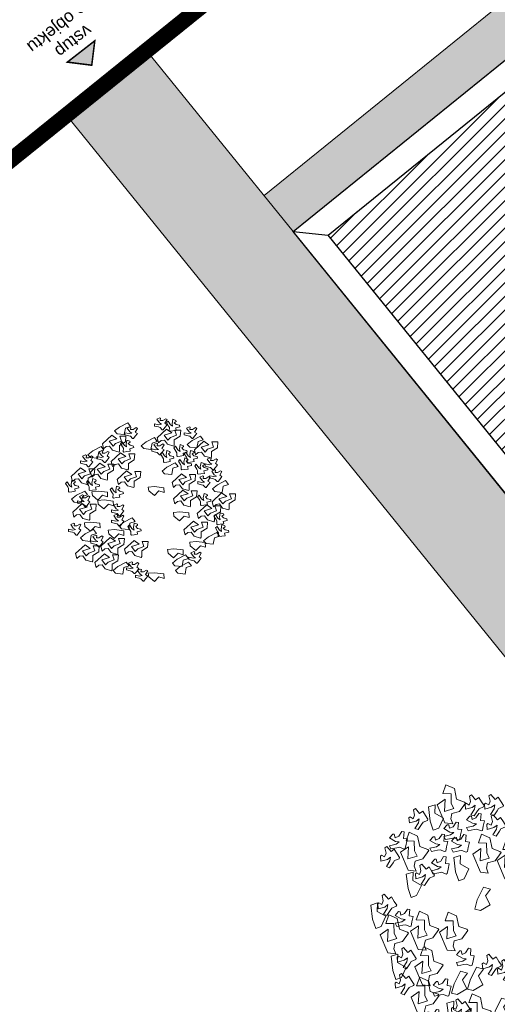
# Model space of a CAD drawing. Header units: millimetres. Extents: x 399756 to 681636, y -205891 to -101508.
# Tile 25 of 33: x 586839 to 596110, y -171884 to -152770. Entities that reach past the tile are written whole.
import ezdxf

# ---------------------------------------------------------------- set-up
doc = ezdxf.new("R2010")
doc.units = ezdxf.units.MM
doc.header["$LTSCALE"] = 10
doc.header["$MEASUREMENT"] = 0
doc.linetypes.add('DASHEDX2', pattern=[38.1, 25.4, -12.7])
for name, color, linetype, lineweight in [('A-znacky', 7, 'Continuous', 9), ('A7_Srafy', 8, 'Continuous', 9), ('A_TENKA', 7, 'Continuous', 5), ('stromy', 7, 'Continuous', 5), ('tenka', 7, 'Continuous', 15)]:
    doc.layers.add(name, color=color, linetype=linetype, lineweight=lineweight)
doc.layers.add('A3_Konstrukcie_Hrana', color=7, linetype='Continuous')
doc.layers.add('N_ZELEN', color=7, linetype='Continuous')
doc.styles.add('ARIAL', font='arial.ttf')

# ---------------------------------------------------------------- blocks, each defined once
blk = doc.blocks.new('fdhng')
at = {"layer": 'stromy'}
for p, q in [((523066.2, -980142.8), (523050.1, -980150.2)), ((523070.8, -980145.3), (523066.2, -980142.8)), ((523068.5, -980157.6), (523070.8, -980145.3)), ((523098.4, -980147.7), (523082.3, -980157.6)), ((523105.3, -980152.6), (523098.4, -980147.7)), ((522848.8, -980192.5), (522893.4, -980169.5)), ((522893.4, -980169.5), (522908.7, -980189.7)), ((523038.6, -980174.8), (523038.6, -980187.1)), ((523061.6, -980179.8), (523038.6, -980174.8)), ((523050.1, -980150.2), (523063.9, -980169.9)), ((523075.4, -980177.3), (523061.6, -980179.8)), ((523063.9, -980169.9), (523075.4, -980177.3)), ((523082.3, -980157.6), (523068.5, -980157.6)), ((523093.8, -980172.4), (523105.3, -980152.6)), ((523105.3, -980179.8), (523093.8, -980172.4)), ((523093.8, -980194.5), (523105.3, -980179.8)), ((523111.1, -980160.1), (523102.4, -980168.8)), ((523102.4, -980168.8), (523113.6, -980186.9)), ((523123.9, -980179.8), (523111.1, -980160.1)), ((523135.4, -980187.9), (523123.9, -980179.8)), ((523136.7, -980150.8), (523132.5, -980174.5)), ((523132.5, -980174.5), (523135.4, -980187.9)), ((523153.3, -980157), (523136.7, -980150.8)), ((523144.5, -980169), (523154.8, -980162)), ((523154.2, -980178.8), (523144.5, -980169)), ((523154.8, -980162), (523153.3, -980157)), ((523172.6, -980183.2), (523154.2, -980178.8)), ((522822.7, -980213.7), (522848.8, -980192.5)), ((522835.9, -980228.9), (522822.7, -980213.7)), ((522880.8, -980198.6), (522874.9, -980232.9)), ((522908.7, -980189.7), (522880.8, -980198.6)), ((522906.2, -980190.8), (522890.1, -980198.2)), ((522890.1, -980198.2), (522903.9, -980217.9)), ((522910.8, -980193.3), (522906.2, -980190.8)), ((522908.5, -980205.6), (522910.8, -980193.3)), ((522922.3, -980205.6), (522908.5, -980205.6)), ((522938.4, -980195.7), (522922.3, -980205.6)), ((522933.8, -980220.4), (522945.3, -980200.6)), ((522945.3, -980200.6), (522938.4, -980195.7)), ((523038.6, -980187.1), (523059.3, -980192.1)), ((523052.7, -980250.9), (523103.3, -980204.1)), ((523059.3, -980192.1), (523068.5, -980194.5)), ((523068.5, -980194.5), (523080, -980206.9)), ((523080, -980206.9), (523084.6, -980206.9)), ((523084.6, -980206.9), (523093.8, -980194.5)), ((523103.3, -980204.1), (523130.9, -980223.8)), ((523113.6, -980186.9), (523118.3, -980195.2)), ((523118.3, -980195.2), (523117.7, -980212)), ((523117.7, -980212), (523121, -980215.3)), ((523121, -980215.3), (523136.2, -980213)), ((523136.2, -980213), (523154.8, -980210.7)), ((523156.2, -980236.1), (523147, -980209)), ((523147, -980209), (523179.2, -980209)), ((523151.9, -980197.4), (523174, -980191.5)), ((523154.8, -980210.7), (523151.9, -980197.4)), ((523174, -980191.5), (523172.6, -980183.2)), ((523179.2, -980209), (523176.9, -980241)), ((523226.2, -980190.8), (523210.1, -980198.2)), ((523210.1, -980198.2), (523223.9, -980217.9)), ((523230.8, -980193.3), (523226.2, -980190.8)), ((523228.5, -980205.6), (523230.8, -980193.3)), ((523242.3, -980205.6), (523228.5, -980205.6)), ((523258.4, -980195.7), (523242.3, -980205.6)), ((523253.8, -980220.4), (523265.3, -980200.6)), ((523265.3, -980200.6), (523258.4, -980195.7)), ((522756.7, -980282.9), (522807.3, -980236.1)), ((522807.3, -980236.1), (522834.9, -980255.8)), ((522874.9, -980232.9), (522835.9, -980228.9)), ((522860.2, -980268.1), (522851, -980241)), ((522851, -980241), (522883.2, -980241)), ((522878.6, -980222.8), (522878.6, -980235.1)), ((522901.6, -980227.8), (522878.6, -980222.8)), ((522878.6, -980235.1), (522899.3, -980240.1)), ((522883.2, -980241), (522880.9, -980273)), ((522899.3, -980240.1), (522908.5, -980242.5)), ((522915.4, -980225.3), (522901.6, -980227.8)), ((522903.9, -980217.9), (522915.4, -980225.3)), ((522908.5, -980242.5), (522920, -980254.9)), ((522924.6, -980254.9), (522933.8, -980242.5)), ((522945.3, -980227.8), (522933.8, -980220.4)), ((522933.8, -980242.5), (522945.3, -980227.8)), ((522992.8, -980272.5), (523037.4, -980249.5)), ((523037.4, -980249.5), (523052.7, -980269.7)), ((523059.6, -980278), (523052.7, -980250.9)), ((523130.9, -980223.8), (523089.5, -980236.1)), ((523089.5, -980236.1), (523110.2, -980263.2)), ((523110.2, -980263.2), (523124, -980248.4)), ((523124, -980248.4), (523156.2, -980236.1)), ((523176.9, -980241), (523144.7, -980260.7)), ((523198.6, -980222.8), (523198.6, -980235.1)), ((523221.6, -980227.8), (523198.6, -980222.8)), ((523198.6, -980235.1), (523219.3, -980240.1)), ((523219.3, -980240.1), (523228.5, -980242.5)), ((523235.4, -980225.3), (523221.6, -980227.8)), ((523223.9, -980217.9), (523235.4, -980225.3)), ((523228.5, -980242.5), (523240, -980254.9)), ((523240.8, -980264.5), (523285.4, -980241.5)), ((523244.6, -980254.9), (523253.8, -980242.5)), ((523265.3, -980227.8), (523253.8, -980220.4)), ((523253.8, -980242.5), (523265.3, -980227.8)), ((523285.4, -980241.5), (523300.7, -980261.7)), ((522763.6, -980310), (522756.7, -980282.9)), ((522834.9, -980255.8), (522793.5, -980268.1)), ((522793.5, -980268.1), (522814.2, -980295.2)), ((522814.2, -980295.2), (522828, -980280.4)), ((522828, -980280.4), (522860.2, -980268.1)), ((522880.9, -980273), (522848.7, -980292.7)), ((522863.1, -980272.1), (522854.4, -980280.8)), ((522854.4, -980280.8), (522865.6, -980298.9)), ((522875.9, -980291.8), (522863.1, -980272.1)), ((522888.7, -980262.8), (522884.5, -980286.5)), ((522884.5, -980286.5), (522887.4, -980299.9)), ((522905.3, -980269), (522888.7, -980262.8)), ((522896.5, -980281), (522906.8, -980274)), ((522906.2, -980290.8), (522896.5, -980281)), ((522906.8, -980274), (522905.3, -980269)), ((522920, -980254.9), (522924.6, -980254.9)), ((522966.7, -980293.7), (522992.8, -980272.5)), ((523024.8, -980278.6), (523018.9, -980312.9)), ((523052.7, -980269.7), (523024.8, -980278.6)), ((523050.2, -980278.8), (523034.1, -980286.2)), ((523034.1, -980286.2), (523047.9, -980305.9)), ((523054.8, -980281.3), (523050.2, -980278.8)), ((523052.5, -980293.6), (523054.8, -980281.3)), ((523073.4, -980265.6), (523059.6, -980278)), ((523082.4, -980283.7), (523066.3, -980293.6)), ((523091.8, -980263.2), (523073.4, -980265.6)), ((523089.3, -980288.6), (523082.4, -980283.7)), ((523107.9, -980285.4), (523091.8, -980263.2)), ((523142.4, -980295.2), (523107.9, -980285.4)), ((523144.7, -980260.7), (523144.7, -980290.3)), ((523214.7, -980285.7), (523240.8, -980264.5)), ((523227.9, -980300.9), (523214.7, -980285.7)), ((523240, -980254.9), (523244.6, -980254.9)), ((523252.7, -980314.9), (523303.3, -980268.1)), ((523272.8, -980270.6), (523266.9, -980304.9)), ((523300.7, -980261.7), (523272.8, -980270.6)), ((523303.3, -980268.1), (523330.9, -980287.8)), ((523356.2, -980300.1), (523347, -980273)), ((523347, -980273), (523379.2, -980273)), ((523379.2, -980273), (523376.9, -980305)), ((522678.7, -980341.7), (522704.8, -980320.5)), ((522704.8, -980320.5), (522749.4, -980297.5)), ((522764.7, -980317.7), (522736.8, -980326.6)), ((522754.2, -980318.8), (522738.1, -980326.2)), ((522749.4, -980297.5), (522764.7, -980317.7)), ((522758.8, -980321.3), (522754.2, -980318.8)), ((522777.4, -980297.6), (522763.6, -980310)), ((522795.8, -980295.2), (522777.4, -980297.6)), ((522811.9, -980317.4), (522795.8, -980295.2)), ((522846.4, -980327.2), (522811.9, -980317.4)), ((522848.7, -980292.7), (522848.7, -980322.3)), ((522865.6, -980298.9), (522870.3, -980307.2)), ((522870.3, -980307.2), (522869.7, -980324)), ((522887.4, -980299.9), (522875.9, -980291.8)), ((522903.9, -980309.4), (522926, -980303.5)), ((522906.8, -980322.7), (522903.9, -980309.4)), ((522924.6, -980295.2), (522906.2, -980290.8)), ((522926, -980303.5), (522924.6, -980295.2)), ((522979.9, -980308.9), (522966.7, -980293.7)), ((523018.9, -980312.9), (522979.9, -980308.9)), ((523022.6, -980310.8), (523022.6, -980323.1)), ((523045.6, -980315.8), (523022.6, -980310.8)), ((523059.4, -980313.3), (523045.6, -980315.8)), ((523047.9, -980305.9), (523059.4, -980313.3)), ((523066.3, -980293.6), (523052.5, -980293.6)), ((523077.8, -980308.4), (523089.3, -980288.6)), ((523089.3, -980315.8), (523077.8, -980308.4)), ((523077.8, -980330.5), (523089.3, -980315.8)), ((523104.7, -980318.8), (523100.5, -980342.5)), ((523121.3, -980325), (523104.7, -980318.8)), ((523144.7, -980290.3), (523142.4, -980295.2)), ((523151.1, -980296.1), (523142.4, -980304.8)), ((523142.4, -980304.8), (523153.6, -980322.9)), ((523163.9, -980315.8), (523151.1, -980296.1)), ((523175.4, -980323.9), (523163.9, -980315.8)), ((523176.7, -980286.8), (523172.5, -980310.5)), ((523172.5, -980310.5), (523175.4, -980323.9)), ((523193.3, -980293), (523176.7, -980286.8)), ((523184.5, -980305), (523194.8, -980298)), ((523194.2, -980314.8), (523184.5, -980305)), ((523194.8, -980298), (523193.3, -980293)), ((523212.6, -980319.2), (523194.2, -980314.8)), ((523214, -980327.5), (523212.6, -980319.2)), ((523266.9, -980304.9), (523227.9, -980300.9)), ((523232.7, -980318.8), (523228.5, -980342.5)), ((523249.3, -980325), (523232.7, -980318.8)), ((523259.6, -980342), (523252.7, -980314.9)), ((523330.9, -980287.8), (523289.5, -980300.1)), ((523289.5, -980300.1), (523310.2, -980327.2)), ((523310.2, -980327.2), (523324, -980312.4)), ((523324, -980312.4), (523356.2, -980300.1)), ((523376.9, -980305), (523344.7, -980324.7)), ((522666.2, -980342.8), (522650.1, -980350.2)), ((522650.1, -980350.2), (522663.9, -980369.9)), ((522670.8, -980345.3), (522666.2, -980342.8)), ((522668.5, -980357.6), (522670.8, -980345.3)), ((522691.9, -980356.9), (522678.7, -980341.7)), ((522698.4, -980347.7), (522682.3, -980357.6)), ((522693.8, -980372.4), (522705.3, -980352.6)), ((522705.3, -980352.6), (522698.4, -980347.7)), ((522726.6, -980350.8), (522726.6, -980363.1)), ((522749.6, -980355.8), (522726.6, -980350.8)), ((522736.8, -980326.6), (522730.9, -980360.9)), ((522738.1, -980326.2), (522751.9, -980345.9)), ((522763.4, -980353.3), (522749.6, -980355.8)), ((522751.9, -980345.9), (522763.4, -980353.3)), ((522756.5, -980333.6), (522758.8, -980321.3)), ((522770.3, -980333.6), (522756.5, -980333.6)), ((522786.4, -980323.7), (522770.3, -980333.6)), ((522781.8, -980348.4), (522793.3, -980328.6)), ((522793.3, -980355.8), (522781.8, -980348.4)), ((522793.3, -980328.6), (522786.4, -980323.7)), ((522804.7, -980378.9), (522855.3, -980332.1)), ((522882.9, -980351.8), (522841.5, -980364.1)), ((522848.7, -980322.3), (522846.4, -980327.2)), ((522855.3, -980332.1), (522882.9, -980351.8)), ((522869.7, -980324), (522873, -980327.3)), ((522873, -980327.3), (522888.2, -980325)), ((522888.2, -980325), (522906.8, -980322.7)), ((522908.2, -980364.1), (522899, -980337)), ((522899, -980337), (522931.2, -980337)), ((522931.2, -980337), (522928.9, -980369)), ((523022.6, -980323.1), (523043.3, -980328.1)), ((523043.3, -980328.1), (523052.5, -980330.5)), ((523052.5, -980330.5), (523064, -980342.9)), ((523064, -980342.9), (523068.6, -980342.9)), ((523068.6, -980342.9), (523077.8, -980330.5)), ((523079.1, -980328.1), (523070.4, -980336.8)), ((523070.4, -980336.8), (523081.6, -980354.9)), ((523091.9, -980347.8), (523079.1, -980328.1)), ((523081.6, -980354.9), (523086.3, -980363.2)), ((523103.4, -980355.9), (523091.9, -980347.8)), ((523100.5, -980342.5), (523103.4, -980355.9)), ((523112.5, -980337), (523122.8, -980330)), ((523122.2, -980346.8), (523112.5, -980337)), ((523122.8, -980330), (523121.3, -980325)), ((523140.6, -980351.2), (523122.2, -980346.8)), ((523142, -980359.5), (523140.6, -980351.2)), ((523153.6, -980322.9), (523158.3, -980331.2)), ((523158.3, -980331.2), (523157.7, -980348)), ((523157.7, -980348), (523161, -980351.3)), ((523161, -980351.3), (523176.2, -980349)), ((523176.2, -980349), (523194.8, -980346.7)), ((523191.9, -980333.4), (523214, -980327.5)), ((523194.8, -980346.7), (523191.9, -980333.4)), ((523207.1, -980328.1), (523198.4, -980336.8)), ((523198.4, -980336.8), (523209.6, -980354.9)), ((523219.9, -980347.8), (523207.1, -980328.1)), ((523209.6, -980354.9), (523214.3, -980363.2)), ((523231.4, -980355.9), (523219.9, -980347.8)), ((523228.5, -980342.5), (523231.4, -980355.9)), ((523240.5, -980337), (523250.8, -980330)), ((523250.2, -980346.8), (523240.5, -980337)), ((523250.8, -980330), (523249.3, -980325)), ((523268.6, -980351.2), (523250.2, -980346.8)), ((523273.4, -980329.6), (523259.6, -980342)), ((523270, -980359.5), (523268.6, -980351.2)), ((523291.8, -980327.2), (523273.4, -980329.6)), ((523307.9, -980349.4), (523291.8, -980327.2)), ((523342.4, -980359.2), (523307.9, -980349.4)), ((523344.7, -980354.3), (523342.4, -980359.2)), ((523344.7, -980324.7), (523344.7, -980354.3)), ((522638.6, -980374.8), (522638.6, -980387.1)), ((522661.6, -980379.8), (522638.6, -980374.8)), ((522638.6, -980387.1), (522659.3, -980392.1)), ((522675.4, -980377.3), (522661.6, -980379.8)), ((522663.9, -980369.9), (522675.4, -980377.3)), ((522682.3, -980357.6), (522668.5, -980357.6)), ((522730.9, -980360.9), (522691.9, -980356.9)), ((522692.7, -980434.9), (522743.3, -980388.1)), ((522705.3, -980379.8), (522693.8, -980372.4)), ((522693.8, -980394.5), (522705.3, -980379.8)), ((522726.6, -980363.1), (522747.3, -980368.1)), ((522743.3, -980388.1), (522770.9, -980407.8)), ((522747.3, -980368.1), (522756.5, -980370.5)), ((522756.5, -980370.5), (522768, -980382.9)), ((522768, -980382.9), (522772.6, -980382.9)), ((522772.6, -980382.9), (522781.8, -980370.5)), ((522781.8, -980370.5), (522793.3, -980355.8)), ((522811.6, -980406), (522804.7, -980378.9)), ((522841.5, -980364.1), (522862.2, -980391.2)), ((522862.2, -980391.2), (522876, -980376.4)), ((522876, -980376.4), (522908.2, -980364.1)), ((522928.9, -980369), (522896.7, -980388.7)), ((522896.7, -980388.7), (522896.7, -980418.3)), ((523086.3, -980363.2), (523085.7, -980380)), ((523085.7, -980380), (523089, -980383.3)), ((523089, -980383.3), (523104.2, -980381)), ((523104.2, -980381), (523122.8, -980378.7)), ((523104.8, -980408.5), (523149.4, -980385.5)), ((523119.9, -980365.4), (523142, -980359.5)), ((523122.8, -980378.7), (523119.9, -980365.4)), ((523149.4, -980385.5), (523164.7, -980405.7)), ((523175.1, -980368.1), (523166.4, -980376.8)), ((523166.4, -980376.8), (523177.6, -980394.9)), ((523187.9, -980387.8), (523175.1, -980368.1)), ((523199.4, -980395.9), (523187.9, -980387.8)), ((523200.7, -980358.8), (523196.5, -980382.5)), ((523196.5, -980382.5), (523199.4, -980395.9)), ((523217.3, -980365), (523200.7, -980358.8)), ((523208.5, -980377), (523218.8, -980370)), ((523218.2, -980386.8), (523208.5, -980377)), ((523214.3, -980363.2), (523213.7, -980380)), ((523213.7, -980380), (523217, -980383.3)), ((523217, -980383.3), (523232.2, -980381)), ((523218.8, -980370), (523217.3, -980365)), ((523236.6, -980391.2), (523218.2, -980386.8)), ((523232.2, -980381), (523250.8, -980378.7)), ((523247.9, -980365.4), (523270, -980359.5)), ((523250.8, -980378.7), (523247.9, -980365.4)), ((523288.7, -980382.8), (523284.5, -980406.5)), ((523305.3, -980389), (523288.7, -980382.8)), ((523306.8, -980394), (523305.3, -980389)), ((523338.2, -980358.8), (523322.1, -980366.2)), ((523322.1, -980366.2), (523335.9, -980385.9)), ((523335.9, -980385.9), (523347.4, -980393.3)), ((523342.8, -980361.3), (523338.2, -980358.8)), ((523340.5, -980373.6), (523342.8, -980361.3)), ((523354.3, -980373.6), (523340.5, -980373.6)), ((523370.4, -980363.7), (523354.3, -980373.6)), ((523365.8, -980388.4), (523377.3, -980368.6)), ((523377.3, -980395.8), (523365.8, -980388.4)), ((523377.3, -980368.6), (523370.4, -980363.7)), ((522588.7, -980458.9), (522639.3, -980412.1)), ((522639.3, -980412.1), (522666.9, -980431.8)), ((522659.3, -980392.1), (522668.5, -980394.5)), ((522668.5, -980394.5), (522680, -980406.9)), ((522680, -980406.9), (522684.6, -980406.9)), ((522692.2, -980444.1), (522683, -980417)), ((522683, -980417), (522715.2, -980417)), ((522684.6, -980406.9), (522693.8, -980394.5)), ((522715.2, -980417), (522712.9, -980449)), ((522770.9, -980407.8), (522729.5, -980420.1)), ((522729.5, -980420.1), (522750.2, -980447.2)), ((522764, -980432.4), (522796.2, -980420.1)), ((522796.2, -980420.1), (522787, -980393)), ((522787, -980393), (522819.2, -980393)), ((522825.4, -980393.6), (522811.6, -980406)), ((522819.2, -980393), (522816.9, -980425)), ((522843.8, -980391.2), (522825.4, -980393.6)), ((522859.9, -980413.4), (522843.8, -980391.2)), ((522894.4, -980423.2), (522859.9, -980413.4)), ((522896.7, -980418.3), (522894.4, -980423.2)), ((523078.7, -980429.7), (523104.8, -980408.5)), ((523136.8, -980414.6), (523130.9, -980448.9)), ((523164.7, -980405.7), (523136.8, -980414.6)), ((523177.6, -980394.9), (523182.3, -980403.2)), ((523182.3, -980403.2), (523181.7, -980420)), ((523181.7, -980420), (523185, -980423.3)), ((523185, -980423.3), (523200.2, -980421)), ((523200.2, -980421), (523218.8, -980418.7)), ((523215.9, -980405.4), (523238, -980399.5)), ((523218.8, -980418.7), (523215.9, -980405.4)), ((523238, -980399.5), (523236.6, -980391.2)), ((523263.1, -980392.1), (523254.4, -980400.8)), ((523254.4, -980400.8), (523265.6, -980418.9)), ((523275.9, -980411.8), (523263.1, -980392.1)), ((523265.6, -980418.9), (523270.3, -980427.2)), ((523287.4, -980419.9), (523275.9, -980411.8)), ((523284.5, -980406.5), (523287.4, -980419.9)), ((523296.5, -980401), (523306.8, -980394)), ((523306.2, -980410.8), (523296.5, -980401)), ((523303.9, -980429.4), (523326, -980423.5)), ((523324.6, -980415.2), (523306.2, -980410.8)), ((523310.6, -980390.8), (523310.6, -980403.1)), ((523333.6, -980395.8), (523310.6, -980390.8)), ((523310.6, -980403.1), (523331.3, -980408.1)), ((523326, -980423.5), (523324.6, -980415.2)), ((523331.3, -980408.1), (523340.5, -980410.5)), ((523347.4, -980393.3), (523333.6, -980395.8)), ((523340.5, -980410.5), (523352, -980422.9)), ((523362.2, -980422.8), (523346.1, -980430.2)), ((523352, -980422.9), (523356.6, -980422.9)), ((523356.6, -980422.9), (523365.8, -980410.5)), ((523366.8, -980425.3), (523362.2, -980422.8)), ((523365.8, -980410.5), (523377.3, -980395.8)), ((522595.6, -980486), (522588.7, -980458.9)), ((522666.9, -980431.8), (522625.5, -980444.1)), ((522625.5, -980444.1), (522646.2, -980471.2)), ((522646.2, -980471.2), (522660, -980456.4)), ((522660, -980456.4), (522692.2, -980444.1)), ((522712.9, -980449), (522680.7, -980468.7)), ((522699.6, -980462), (522692.7, -980434.9)), ((522713.4, -980449.6), (522699.6, -980462)), ((522731.8, -980447.2), (522713.4, -980449.6)), ((522747.9, -980469.4), (522731.8, -980447.2)), ((522750.2, -980447.2), (522764, -980432.4)), ((522816.9, -980425), (522784.7, -980444.7)), ((522784.7, -980444.7), (522784.7, -980474.3)), ((522836.7, -980474.9), (522887.3, -980428.1)), ((522914.9, -980447.8), (522873.5, -980460.1)), ((522887.3, -980428.1), (522914.9, -980447.8)), ((522940.2, -980460.1), (522931, -980433)), ((522931, -980433), (522963.2, -980433)), ((522963.2, -980433), (522960.9, -980465)), ((523091.9, -980444.9), (523078.7, -980429.7)), ((523130.9, -980448.9), (523091.9, -980444.9)), ((523132.7, -980490.9), (523183.3, -980444.1)), ((523183.3, -980444.1), (523210.9, -980463.8)), ((523236.2, -980476.1), (523227, -980449)), ((523227, -980449), (523259.2, -980449)), ((523259.2, -980449), (523256.9, -980481)), ((523270.3, -980427.2), (523269.7, -980444)), ((523269.7, -980444), (523273, -980447.3)), ((523273, -980447.3), (523288.2, -980445)), ((523298.2, -980454.8), (523282.1, -980462.2)), ((523288.2, -980445), (523306.8, -980442.7)), ((523302.8, -980457.3), (523298.2, -980454.8)), ((523300.5, -980469.6), (523302.8, -980457.3)), ((523306.8, -980442.7), (523303.9, -980429.4)), ((523334.6, -980454.8), (523334.6, -980467.1)), ((523357.6, -980459.8), (523334.6, -980454.8)), ((523346.1, -980430.2), (523359.9, -980449.9)), ((523371.4, -980457.3), (523357.6, -980459.8)), ((523359.9, -980449.9), (523371.4, -980457.3)), ((523364.5, -980437.6), (523366.8, -980425.3)), ((523378.3, -980437.6), (523364.5, -980437.6)), ((523394.4, -980427.7), (523378.3, -980437.6)), ((523389.8, -980452.4), (523401.3, -980432.6)), ((523401.3, -980459.8), (523389.8, -980452.4)), ((523401.3, -980432.6), (523394.4, -980427.7)), ((522567.1, -980488.1), (522558.4, -980496.8)), ((522579.9, -980507.8), (522567.1, -980488.1)), ((522592.7, -980478.8), (522588.5, -980502.5)), ((522609.3, -980485), (522592.7, -980478.8)), ((522609.4, -980473.6), (522595.6, -980486)), ((522600.5, -980497), (522610.8, -980490)), ((522610.8, -980490), (522609.3, -980485)), ((522627.8, -980471.2), (522609.4, -980473.6)), ((522643.9, -980493.4), (522627.8, -980471.2)), ((522678.4, -980503.2), (522643.9, -980493.4)), ((522679.1, -980480.1), (522670.4, -980488.8)), ((522670.4, -980488.8), (522681.6, -980506.9)), ((522691.9, -980499.8), (522679.1, -980480.1)), ((522680.7, -980468.7), (522680.7, -980498.3)), ((522704.7, -980470.8), (522700.5, -980494.5)), ((522721.3, -980477), (522704.7, -980470.8)), ((522712.5, -980489), (522722.8, -980482)), ((522722.2, -980498.8), (522712.5, -980489)), ((522722.8, -980482), (522721.3, -980477)), ((522782.4, -980479.2), (522747.9, -980469.4)), ((522784.7, -980474.3), (522782.4, -980479.2)), ((522843.6, -980502), (522836.7, -980474.9)), ((522857.4, -980489.6), (522843.6, -980502)), ((522875.8, -980487.2), (522857.4, -980489.6)), ((522873.5, -980460.1), (522894.2, -980487.2)), ((522891.9, -980509.4), (522875.8, -980487.2)), ((522894.2, -980487.2), (522908, -980472.4)), ((522908, -980472.4), (522940.2, -980460.1)), ((522960.9, -980465), (522928.7, -980484.7)), ((522928.7, -980484.7), (522928.7, -980514.3)), ((523139.6, -980518), (523132.7, -980490.9)), ((523210.9, -980463.8), (523169.5, -980476.1)), ((523169.5, -980476.1), (523190.2, -980503.2)), ((523190.2, -980503.2), (523204, -980488.4)), ((523204, -980488.4), (523236.2, -980476.1)), ((523256.9, -980481), (523224.7, -980500.7)), ((523270.6, -980486.8), (523270.6, -980499.1)), ((523293.6, -980491.8), (523270.6, -980486.8)), ((523282.1, -980462.2), (523295.9, -980481.9)), ((523307.4, -980489.3), (523293.6, -980491.8)), ((523295.9, -980481.9), (523307.4, -980489.3)), ((523314.3, -980469.6), (523300.5, -980469.6)), ((523330.4, -980459.7), (523314.3, -980469.6)), ((523325.8, -980484.4), (523337.3, -980464.6)), ((523337.3, -980491.8), (523325.8, -980484.4)), ((523325.8, -980506.5), (523337.3, -980491.8)), ((523337.3, -980464.6), (523330.4, -980459.7)), ((523334.6, -980467.1), (523355.3, -980472.1)), ((523355.3, -980472.1), (523364.5, -980474.5)), ((523364.5, -980474.5), (523376, -980486.9)), ((523376, -980486.9), (523380.6, -980486.9)), ((523376.8, -980504.5), (523421.4, -980481.5)), ((523380.6, -980486.9), (523389.8, -980474.5)), ((523389.8, -980474.5), (523401.3, -980459.8)), ((523421.4, -980481.5), (523436.7, -980501.7)), ((522558.4, -980496.8), (522569.6, -980514.9)), ((522569.6, -980514.9), (522574.3, -980523.2)), ((522574.3, -980523.2), (522573.7, -980540)), ((522591.4, -980515.9), (522579.9, -980507.8)), ((522588.5, -980502.5), (522591.4, -980515.9)), ((522610.2, -980506.8), (522600.5, -980497)), ((522607.9, -980525.4), (522630, -980519.5)), ((522610.8, -980538.7), (522607.9, -980525.4)), ((522628.6, -980511.2), (522610.2, -980506.8)), ((522630, -980519.5), (522628.6, -980511.2)), ((522680.7, -980498.3), (522678.4, -980503.2)), ((522681.6, -980506.9), (522686.3, -980515.2)), ((522686.3, -980515.2), (522685.7, -980532)), ((522703.4, -980507.9), (522691.9, -980499.8)), ((522700.5, -980494.5), (522703.4, -980507.9)), ((522719.9, -980517.4), (522742, -980511.5)), ((522722.8, -980530.7), (522719.9, -980517.4)), ((522740.6, -980503.2), (522722.2, -980498.8)), ((522742, -980511.5), (522740.6, -980503.2)), ((522807.1, -980520.1), (522798.4, -980528.8)), ((522819.9, -980539.8), (522807.1, -980520.1)), ((522832.7, -980510.8), (522828.5, -980534.5)), ((522849.3, -980517), (522832.7, -980510.8)), ((522840.5, -980529), (522850.8, -980522)), ((522850.8, -980522), (522849.3, -980517)), ((522926.4, -980519.2), (522891.9, -980509.4)), ((522928.7, -980514.3), (522926.4, -980519.2)), ((523004.4, -980517), (523037.8, -980513.8)), ((523006.9, -980537), (523004.4, -980517)), ((523037.8, -980513.8), (523087.7, -980519.4)), ((523087.7, -980519.4), (523089.2, -980544.8)), ((523153.4, -980505.6), (523139.6, -980518)), ((523171.8, -980503.2), (523153.4, -980505.6)), ((523187.9, -980525.4), (523171.8, -980503.2)), ((523222.4, -980535.2), (523187.9, -980525.4)), ((523224.7, -980500.7), (523224.7, -980530.3)), ((523270.6, -980499.1), (523291.3, -980504.1)), ((523291.3, -980504.1), (523300.5, -980506.5)), ((523300.5, -980506.5), (523312, -980518.9)), ((523312, -980518.9), (523316.6, -980518.9)), ((523316.6, -980518.9), (523325.8, -980506.5)), ((523350.7, -980525.7), (523376.8, -980504.5)), ((523363.9, -980540.9), (523350.7, -980525.7)), ((523408.8, -980510.6), (523402.9, -980544.9)), ((523436.7, -980501.7), (523408.8, -980510.6)), ((522573.7, -980540), (522577, -980543.3)), ((522577, -980543.3), (522592.2, -980541)), ((522590.7, -980581.7), (522616.8, -980560.5)), ((522592.2, -980541), (522610.8, -980538.7)), ((522616.8, -980560.5), (522661.4, -980537.5)), ((522650.2, -980558.8), (522634.1, -980566.2)), ((522676.7, -980557.7), (522648.8, -980566.6)), ((522654.8, -980561.3), (522650.2, -980558.8)), ((522652.5, -980573.6), (522654.8, -980561.3)), ((522661.4, -980537.5), (522676.7, -980557.7)), ((522685.7, -980532), (522689, -980535.3)), ((522689, -980535.3), (522704.2, -980533)), ((522700.4, -980541), (522733.8, -980537.8)), ((522702.9, -980561), (522700.4, -980541)), ((522733.1, -980585.9), (522702.9, -980561)), ((522704.2, -980533), (522722.8, -980530.7)), ((522757.1, -980560.6), (522733.1, -980585.9)), ((522733.8, -980537.8), (522783.7, -980543.4)), ((522785.2, -980568.8), (522757.1, -980560.6)), ((522783.7, -980543.4), (522785.2, -980568.8)), ((522798.4, -980528.8), (522809.6, -980546.9)), ((522809.6, -980546.9), (522814.3, -980555.2)), ((522814.3, -980555.2), (522813.7, -980572)), ((522831.4, -980547.9), (522819.9, -980539.8)), ((522828.5, -980534.5), (522831.4, -980547.9)), ((522850.2, -980538.8), (522840.5, -980529)), ((522847.9, -980557.4), (522870, -980551.5)), ((522850.8, -980570.7), (522847.9, -980557.4)), ((522868.6, -980543.2), (522850.2, -980538.8)), ((522870, -980551.5), (522868.6, -980543.2)), ((523037.1, -980561.9), (523006.9, -980537)), ((523061.1, -980536.6), (523037.1, -980561.9)), ((523089.2, -980544.8), (523061.1, -980536.6)), ((523140.7, -980578.9), (523191.3, -980532.1)), ((523218.9, -980551.8), (523177.5, -980564.1)), ((523191.3, -980532.1), (523218.9, -980551.8)), ((523224.7, -980530.3), (523222.4, -980535.2)), ((523244.2, -980564.1), (523235, -980537)), ((523235, -980537), (523267.2, -980537)), ((523267.2, -980537), (523264.9, -980569)), ((523279.1, -980560.1), (523270.4, -980568.8)), ((523291.9, -980579.8), (523279.1, -980560.1)), ((523304.7, -980550.8), (523300.5, -980574.5)), ((523321.3, -980557), (523304.7, -980550.8)), ((523312.5, -980569), (523322.8, -980562)), ((523322.8, -980562), (523321.3, -980557)), ((523348.7, -980594.9), (523399.3, -980548.1)), ((523402.9, -980544.9), (523363.9, -980540.9)), ((523399.3, -980548.1), (523426.9, -980567.8)), ((523452.2, -980580.1), (523443, -980553)), ((523443, -980553), (523475.2, -980553)), ((523475.2, -980553), (523472.9, -980585)), ((522603.9, -980596.9), (522590.7, -980581.7)), ((522622.6, -980590.8), (522622.6, -980603.1)), ((522645.6, -980595.8), (522622.6, -980590.8)), ((522634.1, -980566.2), (522647.9, -980585.9)), ((522648.8, -980566.6), (522642.9, -980600.9)), ((522659.4, -980593.3), (522645.6, -980595.8)), ((522647.9, -980585.9), (522659.4, -980593.3)), ((522666.3, -980573.6), (522652.5, -980573.6)), ((522682.4, -980563.7), (522666.3, -980573.6)), ((522677.8, -980588.4), (522689.3, -980568.6)), ((522689.3, -980595.8), (522677.8, -980588.4)), ((522677.8, -980610.5), (522689.3, -980595.8)), ((522689.3, -980568.6), (522682.4, -980563.7)), ((522732.4, -980589), (522765.8, -980585.8)), ((522734.9, -980609), (522732.4, -980589)), ((522765.8, -980585.8), (522815.7, -980591.4)), ((522813.7, -980572), (522817, -980575.3)), ((522815.7, -980591.4), (522817.2, -980616.8)), ((522817, -980575.3), (522832.2, -980573)), ((522832.2, -980573), (522850.8, -980570.7)), ((523147.6, -980606), (523140.7, -980578.9)), ((523161.4, -980593.6), (523147.6, -980606)), ((523179.8, -980591.2), (523161.4, -980593.6)), ((523177.5, -980564.1), (523198.2, -980591.2)), ((523195.9, -980613.4), (523179.8, -980591.2)), ((523198.2, -980591.2), (523212, -980576.4)), ((523212, -980576.4), (523244.2, -980564.1)), ((523264.9, -980569), (523232.7, -980588.7)), ((523232.7, -980588.7), (523232.7, -980618.3)), ((523270.4, -980568.8), (523281.6, -980586.9)), ((523281.6, -980586.9), (523286.3, -980595.2)), ((523286.3, -980595.2), (523285.7, -980612)), ((523303.4, -980587.9), (523291.9, -980579.8)), ((523300.5, -980574.5), (523303.4, -980587.9)), ((523322.2, -980578.8), (523312.5, -980569)), ((523319.9, -980597.4), (523342, -980591.5)), ((523340.6, -980583.2), (523322.2, -980578.8)), ((523342, -980591.5), (523340.6, -980583.2)), ((523355.6, -980622), (523348.7, -980594.9)), ((523426.9, -980567.8), (523385.5, -980580.1)), ((523385.5, -980580.1), (523406.2, -980607.2)), ((523406.2, -980607.2), (523420, -980592.4)), ((523420, -980592.4), (523452.2, -980580.1)), ((523472.9, -980585), (523440.7, -980604.7)), ((522596.7, -980650.9), (522647.3, -980604.1)), ((522642.9, -980600.9), (522603.9, -980596.9)), ((522622.6, -980603.1), (522643.3, -980608.1)), ((522674.9, -980623.8), (522633.5, -980636.1)), ((522643.3, -980608.1), (522652.5, -980610.5)), ((522647.3, -980604.1), (522674.9, -980623.8)), ((522652.5, -980610.5), (522664, -980622.9)), ((522664, -980622.9), (522668.6, -980622.9)), ((522668.6, -980622.9), (522677.8, -980610.5)), ((522700.2, -980636.1), (522691, -980609)), ((522691, -980609), (522723.2, -980609)), ((522723.2, -980609), (522720.9, -980641)), ((522765.1, -980633.9), (522734.9, -980609)), ((522789.1, -980608.6), (522765.1, -980633.9)), ((522817.2, -980616.8), (522789.1, -980608.6)), ((522834.2, -980606.8), (522818.1, -980614.2)), ((522818.1, -980614.2), (522831.9, -980633.9)), ((522838.8, -980609.3), (522834.2, -980606.8)), ((522836.5, -980621.6), (522838.8, -980609.3)), ((522850.3, -980621.6), (522836.5, -980621.6)), ((522866.4, -980611.7), (522850.3, -980621.6)), ((522861.8, -980636.4), (522873.3, -980616.6)), ((522873.3, -980616.6), (522866.4, -980611.7)), ((523230.4, -980623.2), (523195.9, -980613.4)), ((523232.7, -980618.3), (523230.4, -980623.2)), ((523268.7, -980658.9), (523319.3, -980612.1)), ((523285.7, -980612), (523289, -980615.3)), ((523289, -980615.3), (523304.2, -980613)), ((523304.2, -980613), (523322.8, -980610.7)), ((523319.3, -980612.1), (523346.9, -980631.8)), ((523322.8, -980610.7), (523319.9, -980597.4)), ((523369.4, -980609.6), (523355.6, -980622)), ((523372.2, -980644.1), (523363, -980617)), ((523363, -980617), (523395.2, -980617)), ((523387.8, -980607.2), (523369.4, -980609.6)), ((523403.9, -980629.4), (523387.8, -980607.2)), ((523395.2, -980617), (523392.9, -980649)), ((523438.4, -980639.2), (523403.9, -980629.4)), ((523440.7, -980604.7), (523440.7, -980634.3)), ((522603.6, -980678), (522596.7, -980650.9)), ((522617.4, -980665.6), (522603.6, -980678)), ((522635.8, -980663.2), (522617.4, -980665.6)), ((522633.5, -980636.1), (522654.2, -980663.2)), ((522651.9, -980685.4), (522635.8, -980663.2)), ((522654.2, -980663.2), (522668, -980648.4)), ((522668, -980648.4), (522700.2, -980636.1)), ((522720.9, -980641), (522688.7, -980660.7)), ((522688.7, -980660.7), (522688.7, -980690.3)), ((522806.6, -980638.8), (522806.6, -980651.1)), ((522829.6, -980643.8), (522806.6, -980638.8)), ((522806.6, -980651.1), (522827.3, -980656.1)), ((522834.2, -980662.8), (522818.1, -980670.2)), ((522827.3, -980656.1), (522836.5, -980658.5)), ((522843.4, -980641.3), (522829.6, -980643.8)), ((522831.9, -980633.9), (522843.4, -980641.3)), ((522838.8, -980665.3), (522834.2, -980662.8)), ((522836.5, -980658.5), (522848, -980670.9)), ((522836.5, -980677.6), (522838.8, -980665.3)), ((522852.6, -980670.9), (522861.8, -980658.5)), ((522873.3, -980643.8), (522861.8, -980636.4)), ((522861.8, -980658.5), (522873.3, -980643.8)), ((523140.4, -980653), (523173.8, -980649.8)), ((523142.9, -980673), (523140.4, -980653)), ((523173.8, -980649.8), (523223.7, -980655.4)), ((523223.7, -980655.4), (523225.2, -980680.8)), ((523275.6, -980686), (523268.7, -980658.9)), ((523346.9, -980631.8), (523305.5, -980644.1)), ((523305.5, -980644.1), (523326.2, -980671.2)), ((523326.2, -980671.2), (523340, -980656.4)), ((523340, -980656.4), (523372.2, -980644.1)), ((523367.1, -980664.1), (523358.4, -980672.8)), ((523392.9, -980649), (523360.7, -980668.7)), ((523379.9, -980683.8), (523367.1, -980664.1)), ((523392.7, -980654.8), (523388.5, -980678.5)), ((523409.3, -980661), (523392.7, -980654.8)), ((523410.8, -980666), (523409.3, -980661)), ((523440.7, -980634.3), (523438.4, -980639.2)), ((522686.4, -980695.2), (522651.9, -980685.4)), ((522688.7, -980690.3), (522686.4, -980695.2)), ((522806.6, -980694.8), (522806.6, -980707.1)), ((522829.6, -980699.8), (522806.6, -980694.8)), ((522818.1, -980670.2), (522831.9, -980689.9)), ((522843.4, -980697.3), (522829.6, -980699.8)), ((522831.9, -980689.9), (522843.4, -980697.3)), ((522850.3, -980677.6), (522836.5, -980677.6)), ((522848, -980670.9), (522852.6, -980670.9)), ((522866.4, -980667.7), (522850.3, -980677.6)), ((522861.8, -980692.4), (522873.3, -980672.6)), ((522873.3, -980699.8), (522861.8, -980692.4)), ((522861.8, -980714.5), (522873.3, -980699.8)), ((522873.3, -980672.6), (522866.4, -980667.7)), ((522872.8, -980704.5), (522917.4, -980681.5)), ((522917.4, -980681.5), (522932.7, -980701.7)), ((523173.1, -980697.9), (523142.9, -980673)), ((523197.1, -980672.6), (523173.1, -980697.9)), ((523196.7, -980746.9), (523247.3, -980700.1)), ((523225.2, -980680.8), (523197.1, -980672.6)), ((523247.3, -980700.1), (523274.9, -980719.8)), ((523289.4, -980673.6), (523275.6, -980686)), ((523307.8, -980671.2), (523289.4, -980673.6)), ((523323.9, -980693.4), (523307.8, -980671.2)), ((523358.4, -980703.2), (523323.9, -980693.4)), ((523358.4, -980672.8), (523369.6, -980690.9)), ((523360.7, -980698.3), (523358.4, -980703.2)), ((523360.7, -980668.7), (523360.7, -980698.3)), ((523369.6, -980690.9), (523374.3, -980699.2)), ((523374.3, -980699.2), (523373.7, -980716)), ((523391.4, -980691.9), (523379.9, -980683.8)), ((523388.5, -980678.5), (523391.4, -980691.9)), ((523400.5, -980673), (523410.8, -980666)), ((523410.2, -980682.8), (523400.5, -980673)), ((523407.9, -980701.4), (523430, -980695.5)), ((523428.6, -980687.2), (523410.2, -980682.8)), ((523430, -980695.5), (523428.6, -980687.2)), ((522602.2, -980710.8), (522586.1, -980718.2)), ((522586.1, -980718.2), (522599.9, -980737.9)), ((522606.8, -980713.3), (522602.2, -980710.8)), ((522604.5, -980725.6), (522606.8, -980713.3)), ((522618.3, -980725.6), (522604.5, -980725.6)), ((522634.4, -980715.7), (522618.3, -980725.6)), ((522629.8, -980740.4), (522641.3, -980720.6)), ((522641.3, -980720.6), (522634.4, -980715.7)), ((522660.4, -980709), (522693.8, -980705.8)), ((522662.9, -980729), (522660.4, -980709)), ((522693.1, -980753.9), (522662.9, -980729)), ((522717.1, -980728.6), (522693.1, -980753.9)), ((522693.8, -980705.8), (522743.7, -980711.4)), ((522745.2, -980736.8), (522717.1, -980728.6)), ((522743.7, -980711.4), (522745.2, -980736.8)), ((522806.6, -980707.1), (522827.3, -980712.1)), ((522827.3, -980712.1), (522836.5, -980714.5)), ((522836.5, -980714.5), (522848, -980726.9)), ((522846.7, -980725.7), (522872.8, -980704.5)), ((522859.9, -980740.9), (522846.7, -980725.7)), ((522848, -980726.9), (522852.6, -980726.9)), ((522852.6, -980726.9), (522861.8, -980714.5)), ((522903.1, -980720.1), (522894.4, -980728.8)), ((522894.4, -980728.8), (522905.6, -980746.9)), ((522904.8, -980710.6), (522898.9, -980744.9)), ((522915.9, -980739.8), (522903.1, -980720.1)), ((522932.7, -980701.7), (522904.8, -980710.6)), ((522928.7, -980710.8), (522924.5, -980734.5)), ((522924.5, -980734.5), (522927.4, -980747.9)), ((522945.3, -980717), (522928.7, -980710.8)), ((522936.5, -980729), (522946.8, -980722)), ((522946.2, -980738.8), (522936.5, -980729)), ((522946.8, -980722), (522945.3, -980717)), ((523274.9, -980719.8), (523233.5, -980732.1)), ((523233.5, -980732.1), (523254.2, -980759.2)), ((523268, -980744.4), (523300.2, -980732.1)), ((523300.2, -980732.1), (523291, -980705)), ((523291, -980705), (523323.2, -980705)), ((523323.2, -980705), (523320.9, -980737)), ((523375.1, -980728.1), (523366.4, -980736.8)), ((523373.7, -980716), (523377, -980719.3)), ((523387.9, -980747.8), (523375.1, -980728.1)), ((523377, -980719.3), (523392.2, -980717)), ((523392.2, -980717), (523410.8, -980714.7)), ((523400.7, -980718.8), (523396.5, -980742.5)), ((523417.3, -980725), (523400.7, -980718.8)), ((523410.8, -980714.7), (523407.9, -980701.4)), ((523408.5, -980737), (523418.8, -980730)), ((523418.8, -980730), (523417.3, -980725)), ((522574.6, -980742.8), (522574.6, -980755.1)), ((522597.6, -980747.8), (522574.6, -980742.8)), ((522574.6, -980755.1), (522595.3, -980760.1)), ((522595.3, -980760.1), (522604.5, -980762.5)), ((522611.4, -980745.3), (522597.6, -980747.8)), ((522599.9, -980737.9), (522611.4, -980745.3)), ((522604.5, -980762.5), (522616, -980774.9)), ((522620.6, -980774.9), (522629.8, -980762.5)), ((522641.3, -980747.8), (522629.8, -980740.4)), ((522629.8, -980762.5), (522641.3, -980747.8)), ((522638.7, -980789.7), (522664.8, -980768.5)), ((522664.8, -980768.5), (522709.4, -980745.5)), ((522724.7, -980765.7), (522696.8, -980774.6)), ((522709.4, -980745.5), (522724.7, -980765.7)), ((522788.4, -980749), (522821.8, -980745.8)), ((522790.9, -980769), (522788.4, -980749)), ((522821.1, -980793.9), (522790.9, -980769)), ((522845.1, -980768.6), (522821.1, -980793.9)), ((522821.8, -980745.8), (522871.7, -980751.4)), ((522873.2, -980776.8), (522845.1, -980768.6)), ((522898.9, -980744.9), (522859.9, -980740.9)), ((522871.7, -980751.4), (522873.2, -980776.8)), ((522905.6, -980746.9), (522910.3, -980755.2)), ((522910.3, -980755.2), (522909.7, -980772)), ((522927.4, -980747.9), (522915.9, -980739.8)), ((522943.9, -980757.4), (522966, -980751.5)), ((522946.8, -980770.7), (522943.9, -980757.4)), ((522964.6, -980743.2), (522946.2, -980738.8)), ((522966, -980751.5), (522964.6, -980743.2)), ((523203.6, -980774), (523196.7, -980746.9)), ((523217.4, -980761.6), (523203.6, -980774)), ((523235.8, -980759.2), (523217.4, -980761.6)), ((523251.9, -980781.4), (523235.8, -980759.2)), ((523254.2, -980759.2), (523268, -980744.4)), ((523320.9, -980737), (523288.7, -980756.7)), ((523288.7, -980756.7), (523288.7, -980786.3)), ((523328.8, -980784.5), (523373.4, -980761.5)), ((523366.4, -980736.8), (523377.6, -980754.9)), ((523373.4, -980761.5), (523388.7, -980781.7)), ((523377.6, -980754.9), (523382.3, -980763.2)), ((523382.3, -980763.2), (523381.7, -980780)), ((523399.4, -980755.9), (523387.9, -980747.8)), ((523396.5, -980742.5), (523399.4, -980755.9)), ((523418.2, -980746.8), (523408.5, -980737)), ((523415.9, -980765.4), (523438, -980759.5)), ((523418.8, -980778.7), (523415.9, -980765.4)), ((523436.6, -980751.2), (523418.2, -980746.8)), ((523438, -980759.5), (523436.6, -980751.2)), ((522616, -980774.9), (522620.6, -980774.9)), ((522651.9, -980804.9), (522638.7, -980789.7)), ((522696.8, -980774.6), (522690.9, -980808.9)), ((522722.2, -980774.8), (522706.1, -980782.2)), ((522706.1, -980782.2), (522719.9, -980801.9)), ((522719.9, -980801.9), (522731.4, -980809.3)), ((522726.8, -980777.3), (522722.2, -980774.8)), ((522724.5, -980789.6), (522726.8, -980777.3)), ((522738.3, -980789.6), (522724.5, -980789.6)), ((522754.4, -980779.7), (522738.3, -980789.6)), ((522748.7, -980834.9), (522799.3, -980788.1)), ((522749.8, -980804.4), (522761.3, -980784.6)), ((522761.3, -980784.6), (522754.4, -980779.7)), ((522799.3, -980788.1), (522826.9, -980807.8)), ((522852.2, -980820.1), (522843, -980793)), ((522843, -980793), (522875.2, -980793)), ((522875.2, -980793), (522872.9, -980825)), ((522909.7, -980772), (522913, -980775.3)), ((522913, -980775.3), (522928.2, -980773)), ((522928.2, -980773), (522946.8, -980770.7)), ((523286.4, -980791.2), (523251.9, -980781.4)), ((523288.7, -980786.3), (523286.4, -980791.2)), ((523302.7, -980805.7), (523328.8, -980784.5)), ((523360.8, -980790.6), (523354.9, -980824.9)), ((523388.7, -980781.7), (523360.8, -980790.6)), ((523381.7, -980780), (523385, -980783.3)), ((523385, -980783.3), (523400.2, -980781)), ((523400.2, -980781), (523418.8, -980778.7)), ((522612.7, -980874.9), (522663.3, -980828.1)), ((522690.9, -980808.9), (522651.9, -980804.9)), ((522663.3, -980828.1), (522690.9, -980847.8)), ((522694.6, -980806.8), (522694.6, -980819.1)), ((522717.6, -980811.8), (522694.6, -980806.8)), ((522694.6, -980819.1), (522715.3, -980824.1)), ((522716.2, -980860.1), (522707, -980833)), ((522707, -980833), (522739.2, -980833)), ((522715.3, -980824.1), (522724.5, -980826.5)), ((522731.4, -980809.3), (522717.6, -980811.8)), ((522724.5, -980826.5), (522736, -980838.9)), ((522739.2, -980833), (522736.9, -980865)), ((522740.6, -980838.9), (522749.8, -980826.5)), ((522755.6, -980862), (522748.7, -980834.9)), ((522761.3, -980811.8), (522749.8, -980804.4)), ((522749.8, -980826.5), (522761.3, -980811.8)), ((522826.9, -980807.8), (522785.5, -980820.1)), ((522785.5, -980820.1), (522806.2, -980847.2)), ((522806.2, -980847.2), (522820, -980832.4)), ((522820, -980832.4), (522852.2, -980820.1)), ((522872.9, -980825), (522840.7, -980844.7)), ((522876.7, -980850.9), (522927.3, -980804.1)), ((522954.9, -980823.8), (522913.5, -980836.1)), ((522913.5, -980836.1), (522934.2, -980863.2)), ((522927.3, -980804.1), (522954.9, -980823.8)), ((522948, -980848.4), (522980.2, -980836.1)), ((522980.2, -980836.1), (522971, -980809)), ((522971, -980809), (523003.2, -980809)), ((523003.2, -980809), (523000.9, -980841)), ((523228.4, -980813), (523261.8, -980809.8)), ((523230.9, -980833), (523228.4, -980813)), ((523261.1, -980857.9), (523230.9, -980833)), ((523285.1, -980832.6), (523261.1, -980857.9)), ((523261.8, -980809.8), (523311.7, -980815.4)), ((523313.2, -980840.8), (523285.1, -980832.6)), ((523315.9, -980820.9), (523302.7, -980805.7)), ((523311.7, -980815.4), (523313.2, -980840.8)), ((523354.9, -980824.9), (523315.9, -980820.9)), ((522690.9, -980847.8), (522649.5, -980860.1)), ((522649.5, -980860.1), (522670.2, -980887.2)), ((522670.2, -980887.2), (522684, -980872.4)), ((522684, -980872.4), (522716.2, -980860.1)), ((522736.9, -980865), (522704.7, -980884.7)), ((522736, -980838.9), (522740.6, -980838.9)), ((522769.4, -980849.6), (522755.6, -980862)), ((522787.8, -980847.2), (522769.4, -980849.6)), ((522803.9, -980869.4), (522787.8, -980847.2)), ((522838.4, -980879.2), (522803.9, -980869.4)), ((522840.7, -980844.7), (522840.7, -980874.3)), ((522883.6, -980878), (522876.7, -980850.9)), ((522897.4, -980865.6), (522883.6, -980878)), ((522915.8, -980863.2), (522897.4, -980865.6)), ((522931.9, -980885.4), (522915.8, -980863.2)), ((522934.2, -980863.2), (522948, -980848.4)), ((523000.9, -980841), (522968.7, -980860.7)), ((522968.7, -980860.7), (522968.7, -980890.3)), ((523108.4, -980853), (523141.8, -980849.8)), ((523110.9, -980873), (523108.4, -980853)), ((523165.1, -980872.6), (523141.1, -980897.9)), ((523141.8, -980849.8), (523191.7, -980855.4)), ((523193.2, -980880.8), (523165.1, -980872.6)), ((523191.7, -980855.4), (523193.2, -980880.8)), ((523250.2, -980862.8), (523234.1, -980870.2)), ((523234.1, -980870.2), (523247.9, -980889.9)), ((523254.8, -980865.3), (523250.2, -980862.8)), ((523252.5, -980877.6), (523254.8, -980865.3)), ((523282.4, -980867.7), (523266.3, -980877.6)), ((523277.8, -980892.4), (523289.3, -980872.6)), ((523289.3, -980872.6), (523282.4, -980867.7)), ((522619.6, -980902), (522612.7, -980874.9)), ((522633.4, -980889.6), (522619.6, -980902)), ((522651.8, -980887.2), (522633.4, -980889.6)), ((522667.9, -980909.4), (522651.8, -980887.2)), ((522704.7, -980884.7), (522704.7, -980914.3)), ((522716.7, -980922.9), (522767.3, -980876.1)), ((522794.9, -980895.8), (522753.5, -980908.1)), ((522767.3, -980876.1), (522794.9, -980895.8)), ((522820.2, -980908.1), (522811, -980881)), ((522811, -980881), (522843.2, -980881)), ((522840.7, -980874.3), (522838.4, -980879.2)), ((522843.2, -980881), (522840.9, -980913)), ((522966.4, -980895.2), (522931.9, -980885.4)), ((522968.7, -980890.3), (522966.4, -980895.2)), ((523141.1, -980897.9), (523110.9, -980873)), ((523134.7, -980925.7), (523160.8, -980904.5)), ((523160.8, -980904.5), (523205.4, -980881.5)), ((523220.7, -980901.7), (523192.8, -980910.6)), ((523205.4, -980881.5), (523220.7, -980901.7)), ((523222.6, -980894.8), (523222.6, -980907.1)), ((523245.6, -980899.8), (523222.6, -980894.8)), ((523259.4, -980897.3), (523245.6, -980899.8)), ((523247.9, -980889.9), (523259.4, -980897.3)), ((523266.3, -980877.6), (523252.5, -980877.6)), ((523289.3, -980899.8), (523277.8, -980892.4)), ((523277.8, -980914.5), (523289.3, -980899.8)), ((522702.4, -980919.2), (522667.9, -980909.4)), ((522704.7, -980914.3), (522702.4, -980919.2)), ((522723.6, -980950), (522716.7, -980922.9)), ((522737.4, -980937.6), (522723.6, -980950)), ((522755.8, -980935.2), (522737.4, -980937.6)), ((522753.5, -980908.1), (522774.2, -980935.2)), ((522771.9, -980957.4), (522755.8, -980935.2)), ((522774.2, -980935.2), (522788, -980920.4)), ((522788, -980920.4), (522820.2, -980908.1)), ((522840.9, -980913), (522808.7, -980932.7)), ((522808.7, -980932.7), (522808.7, -980962.3)), ((522840.8, -980944.5), (522885.4, -980921.5)), ((522885.4, -980921.5), (522900.7, -980941.7)), ((522914.2, -980918.8), (522898.1, -980926.2)), ((522898.1, -980926.2), (522911.9, -980945.9)), ((522918.8, -980921.3), (522914.2, -980918.8)), ((522916.5, -980933.6), (522918.8, -980921.3)), ((522930.3, -980933.6), (522916.5, -980933.6)), ((522946.4, -980923.7), (522930.3, -980933.6)), ((522941.8, -980948.4), (522953.3, -980928.6)), ((522953.3, -980928.6), (522946.4, -980923.7)), ((523147.9, -980940.9), (523134.7, -980925.7)), ((523186.9, -980944.9), (523147.9, -980940.9)), ((523176.8, -980944.5), (523221.4, -980921.5)), ((523192.8, -980910.6), (523186.9, -980944.9)), ((523221.4, -980921.5), (523236.7, -980941.7)), ((523222.6, -980907.1), (523243.3, -980912.1)), ((523243.3, -980912.1), (523252.5, -980914.5)), ((523252.5, -980914.5), (523264, -980926.9)), ((523264, -980926.9), (523268.6, -980926.9)), ((523268.6, -980926.9), (523277.8, -980914.5)), ((522806.4, -980967.2), (522771.9, -980957.4)), ((522808.7, -980962.3), (522806.4, -980967.2)), ((522814.7, -980965.7), (522840.8, -980944.5)), ((522827.9, -980980.9), (522814.7, -980965.7)), ((522872.8, -980950.6), (522866.9, -980984.9)), ((522900.7, -980941.7), (522872.8, -980950.6)), ((522886.6, -980950.8), (522886.6, -980963.1)), ((522909.6, -980955.8), (522886.6, -980950.8)), ((522886.6, -980963.1), (522907.3, -980968.1)), ((522907.3, -980968.1), (522916.5, -980970.5)), ((522923.4, -980953.3), (522909.6, -980955.8)), ((522911.9, -980945.9), (522923.4, -980953.3)), ((522916.5, -980970.5), (522928, -980982.9)), ((522932.6, -980982.9), (522941.8, -980970.5)), ((522953.3, -980955.8), (522941.8, -980948.4)), ((522941.8, -980970.5), (522953.3, -980955.8)), ((522962.2, -980958.8), (522946.1, -980966.2)), ((522946.1, -980966.2), (522959.9, -980985.9)), ((522966.8, -980961.3), (522962.2, -980958.8)), ((522964.5, -980973.6), (522966.8, -980961.3)), ((522978.3, -980973.6), (522964.5, -980973.6)), ((522994.4, -980963.7), (522978.3, -980973.6)), ((522989.8, -980988.4), (523001.3, -980968.6)), ((523001.3, -980968.6), (522994.4, -980963.7)), ((523150.7, -980965.7), (523176.8, -980944.5)), ((523163.9, -980980.9), (523150.7, -980965.7)), ((523208.8, -980950.6), (523202.9, -980984.9)), ((523236.7, -980941.7), (523208.8, -980950.6)), ((522866.9, -980984.9), (522827.9, -980980.9)), ((522928, -980982.9), (522932.6, -980982.9)), ((522934.6, -980990.8), (522934.6, -981003.1)), ((522957.6, -980995.8), (522934.6, -980990.8)), ((522934.6, -981003.1), (522955.3, -981008.1)), ((522955.3, -981008.1), (522964.5, -981010.5)), ((522971.4, -980993.3), (522957.6, -980995.8)), ((522959.9, -980985.9), (522971.4, -980993.3)), ((522964.5, -981010.5), (522976, -981022.9)), ((522980.6, -981022.9), (522989.8, -981010.5)), ((523001.3, -980995.8), (522989.8, -980988.4)), ((522989.8, -981010.5), (523001.3, -980995.8)), ((523004.4, -980981), (523037.8, -980977.8)), ((523006.9, -981001), (523004.4, -980981)), ((523037.1, -981025.9), (523006.9, -981001)), ((523061.1, -981000.6), (523037.1, -981025.9)), ((523037.8, -980977.8), (523087.7, -980983.4)), ((523089.2, -981008.8), (523061.1, -981000.6)), ((523087.7, -980983.4), (523089.2, -981008.8)), ((523202.9, -980984.9), (523163.9, -980980.9)), ((522976, -981022.9), (522980.6, -981022.9))]:
    blk.add_line(p, q, dxfattribs=at)

msp = doc.modelspace()

# ---------------------------------------------------------------- hatches: boundary and pattern name
at = {"lineweight": 0}
h = msp.add_hatch(dxfattribs=at)
h.set_pattern_fill('ANSI31', color=256, scale=1500)
h.paths.add_polyline_path([(592825, -156955), (603316, -169910), (609937, -164548), (602851, -155797), (603743, -156899), (599446, -151593), (602851, -155797), (599446, -151593)])
h.paths.add_polyline_path([(600852, -153067), (595579, -157311), (603353, -166972), (608626, -162728)], flags=24)
at = {"layer": 'A-znacky'}
msp.add_hatch(color=256, dxfattribs=at).paths.add_polyline_path([(587765, -153594), (588238, -153654), (588297, -153180)])
at = {"layer": 'A7_Srafy'}
h = msp.add_hatch(dxfattribs=at)
h.set_pattern_fill('CROSS', color=256, scale=50, angle=39)
h.set_pattern_definition([(39, (-93664.88, 44154.58), (46.93462, 446.55307), [158.75, -476.25]), (129, (-93553.24, 44142.85), (-446.55307, 46.93462), [158.75, -476.25])])
h.paths.add_polyline_path([(622547, -153822), (609685, -164237), (610000, -164625), (623250, -153896), (618389, -147892), (618000, -148207)], flags=17)
h.paths.add_polyline_path([(610946, -177274), (611764, -178284), (612774, -177466), (612837, -177544), (610447, -179479), (609566, -178391), (610713, -177463), (609706, -176220), (609939, -176031)], flags=16)
h.paths.add_polyline_path([(635037, -148469), (633910, -149381), (637450, -153753), (609939, -176031), (607752, -173330), (606373, -174447), (589212, -153256), (587655, -154511), (608893, -180738), (631372, -162535), (630428, -161369), (639559, -153974), (630938, -143328), (629772, -144272), (632116, -147166), (633243, -146254)])
h = msp.add_hatch(dxfattribs=at)
h.set_pattern_fill('BOX', color=256, scale=20, angle=39)
h.set_pattern_definition([(129, (-93664.9, 44154.6), (-394.79015, -319.69476), []), (129, (-93566.2, 44234.5), (-394.79015, -319.69476), []), (39, (-93664.9, 44154.6), (-319.69476, 394.79015), [-127, 127]), (39, (-93744.8, 44253.3), (-319.69476, 394.79015), [-127, 127]), (39, (-93824.7, 44351.97), (-319.69476, 394.79015), [127, -127]), (39, (-93904.65, 44450.67), (-319.69476, 394.79015), [127, -127]), (129, (-93467.5, 44314.43), (-394.79015, -319.69476), [127, -127]), (129, (-93368.8, 44394.35), (-394.79015, -319.69476), [127, -127])])
h.paths.add_polyline_path([(599277, -149954), (591583, -156184), (592150, -156884), (599144, -151220), (609685, -164237), (610385, -163671)])

# ---------------------------------------------------------------- linework, layer by layer
at = {"layer": 'A-znacky', "const_width": 30}
msp.add_lwpolyline([(587765, -153594), (588238, -153654), (588297, -153180)], close=True, dxfattribs=at)
at = {"layer": 'A3_Konstrukcie_Hrana', "lineweight": 30}
for p, q in [((592825, -156955), (599446, -151593)), ((603379, -169987), (592825, -156955))]:
    msp.add_line(p, q, dxfattribs=at)
at = {"layer": 'A3_Konstrukcie_Hrana'}
msp.add_line((592150, -156884), (592825, -156955), dxfattribs=at)
msp.add_lwpolyline([(603006, -170289), (592150, -156884), (599144, -151220), (610000, -164625)], dxfattribs=at)
at = {"layer": 'A_TENKA', "color": 251, "true_color": 0x666666}
msp.add_line((563396, -174058), (618796, -129418), dxfattribs=at)
at = {"layer": 'A_TENKA'}
for p, q in [((599277, -149954), (591583, -156184)), ((592150, -156884), (589212, -153256)), ((587655, -154511), (608893, -180738)), ((603006, -170289), (592150, -156884))]:
    msp.add_line(p, q, dxfattribs=at)
at = {"layer": 'tenka', "linetype": 'DASHEDX2', "ltscale": 10, "const_width": 300}
msp.add_lwpolyline([(563607, -174080), (585408, -201107), (655567, -144297), (658706, -125358), (618855, -129562)], close=True, dxfattribs=at)

# ---------------------------------------------------------------- block references
at = {"layer": 'N_ZELEN', "xscale": 3.6, "yscale": 3.6, "zscale": 3.6}
msp.add_blockref('fdhng', (-1293480, 3368015), dxfattribs=at)
at = {"layer": 'N_ZELEN', "xscale": 5.544, "yscale": 5.544, "zscale": 5.544, "rotation": 70}
msp.add_blockref('fdhng', (-5504182, -1035495), dxfattribs=at)

# ---------------------------------------------------------------- texts
at = {"layer": 'A-znacky', "insert": (587960, -153282), "char_height": 240, "width": 2307.82, "attachment_point": 2, "rotation": 217.86, "style": 'ARIAL'}
msp.add_mtext('\\pxqc;vstup \\Pdo objektu', dxfattribs=at)

doc.saveas('drawing.dxf')
